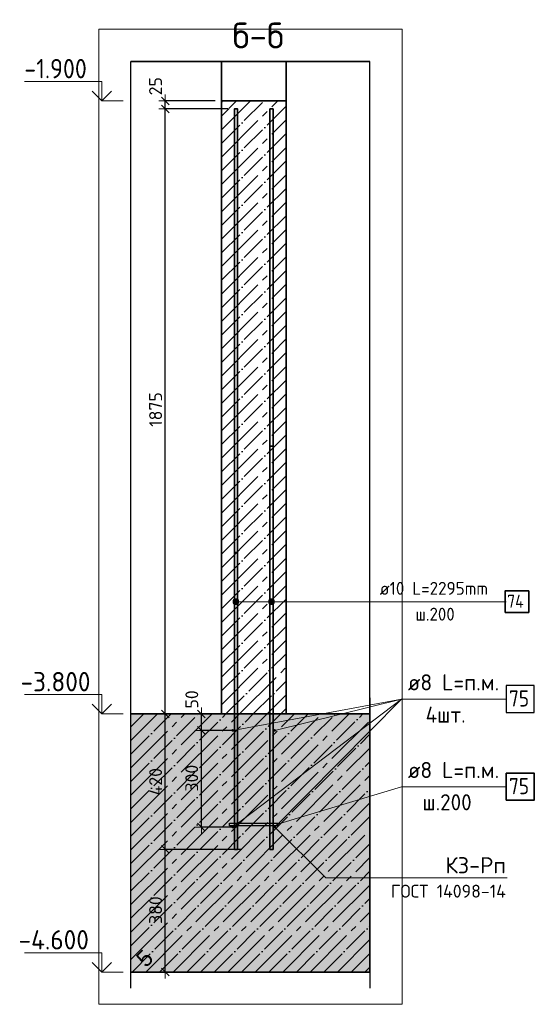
# Model space of a CAD drawing. Header units: millimetres. Extents: x -1001 to 124100, y -72947 to 40304.
# Tile 67 of 104: x 113141 to 114736, y -45642 to -42590. Entities that reach past the tile are written whole.
import ezdxf

# ---------------------------------------------------------------- set-up
doc = ezdxf.new("R2010")
doc.units = ezdxf.units.MM
doc.header["$PDMODE"] = 65
doc.linetypes.add('______11', pattern=[100, 80, -10, 0, -10])
doc.linetypes.add('______5', pattern=[220, 160, -20, 20, -20])
for name, color, linetype, lineweight in [('Standard', 7, 'Continuous', 25), ('Арм.стержн. Выпуски', 180, 'Continuous', 35), ('Арматурный каркас 01', 4, 'Continuous', 35), ('Высотная отметки_ общее', 7, 'Continuous', 13), ('Размерная линия_ общее', 7, 'Continuous', 13), ('Размерная линия_ общее_1', 7, 'Continuous', 13)]:
    doc.layers.add(name, color=color, linetype=linetype, lineweight=lineweight)
doc.styles.add('ARIAL', font='ARIAL.TTF')
doc.styles.add('ISOCPEUR', font='ISOCPEUR')
doc.dimstyles.new('DIMSTYLE_11', dxfattribs={"dimtxt": 40, "dimasz": 40, "dimexe": 0, "dimexo": 0, "dimgap": 20, "dimtad": 2, "dimdec": 0, "dimrnd": 5, "dimzin": 12, "dimdsep": 46, "dimtxsty": 'ISOCPEUR', "dimblk1": 'ALL_ML_STRICH', "dimblk2": 'ALL_ML_STRICH', "dimsah": 1, "dimcen": 0, "dimclrd": 7, "dimclre": 256, "dimclrt": 7, "dimadec": 0, "dimazin": 0, "dimtfac": 1, "dimtdec": 0, "dimtix": 1, "dimtmove": 2, "dimatfit": 3, "dimfxl": 0, "dimtvp": 1.2, "dimtzin": 0, "dimlwd": 0, "dimlwe": -3, "dimarcsym": 0})
doc.dimstyles.new('DIMSTYLE_9', dxfattribs={"dimtxt": 40, "dimasz": 40, "dimexe": 0, "dimexo": 0, "dimgap": 20, "dimtad": 2, "dimdec": 0, "dimrnd": 5, "dimzin": 12, "dimdsep": 46, "dimtxsty": 'ISOCPEUR', "dimblk1": 'ALL_ML_STRICH', "dimblk2": 'ALL_ML_STRICH', "dimsah": 1, "dimcen": 0, "dimclrd": 7, "dimclre": 256, "dimclrt": 7, "dimadec": 0, "dimazin": 0, "dimtfac": 1, "dimtdec": 0, "dimtix": 1, "dimtmove": 2, "dimatfit": 3, "dimfxl": 0, "dimtzin": 0, "dimlwd": 0, "dimlwe": -3, "dimarcsym": 0})

# ---------------------------------------------------------------- blocks, each defined once
blk = doc.blocks.new('ALL_ML_STRICH')
at = {"color": 0, "linetype": 'ByBlock', "lineweight": -2}
for p, q in [((-1, 0), (0.5, 0)), ((-0.3, -0.3), (0.3, 0.3)), ((0, -0.5), (0, 0.5))]:
    blk.add_line(p, q, dxfattribs=at)
blk = doc.blocks.new('*D226')
at = {"layer": 'DEFPOINTS', "color": 7, "linetype": 'Continuous', "lineweight": 13, "transparency": 33554687}
for p in [(113836.1, -44792.7), (113704.3, -45092.7), (113836.1, -45092.7)]:
    blk.add_point(p, dxfattribs=at)
at = {"layer": 'Размерная линия_ общее_1', "color": 253, "linetype": 'Continuous', "lineweight": -2, "true_color": 0xa0a0a0, "transparency": 33554687}
for p, q in [((113816.1, -44792.7), (113704.3, -44792.7)), ((113816.1, -45092.7), (113704.3, -45092.7))]:
    blk.add_line(p, q, dxfattribs=at)
at = {"layer": 'Размерная линия_ общее_1', "color": 7, "linetype": 'Continuous', "lineweight": -2, "transparency": 33554687}
blk.add_line((113704.3, -45092.7), (113704.3, -44792.7), dxfattribs=at)
at = {"layer": 'Размерная линия_ общее_1', "color": 7, "linetype": 'Continuous', "lineweight": 13, "transparency": 33554687, "xscale": 40, "yscale": 40, "zscale": 40}
for p, rotation in [((113704.3, -44792.7), 90), ((113704.3, -45092.7), 270)]:
    blk.add_blockref('ALL_ML_STRICH', p, dxfattribs=dict(at, rotation=rotation))
at = {"layer": 'Размерная линия_ общее_1', "color": 7, "linetype": 'Continuous', "lineweight": 13, "transparency": 33554687, "insert": (113674.3, -44940.7), "char_height": 40, "width": 120, "attachment_point": 5, "rotation": 90, "style": 'ISOCPEUR'}
blk.add_mtext('\\A1;{300}', dxfattribs=at)
blk = doc.blocks.new('*D227')
at = {"layer": 'DEFPOINTS', "color": 7, "linetype": 'Continuous', "lineweight": 13, "transparency": 33554687}
for p in [(113686.1, -44741.7), (113704.3, -44792.7), (113836.1, -44792.7)]:
    blk.add_point(p, dxfattribs=at)
at = {"layer": 'Размерная линия_ общее_1', "color": 253, "linetype": 'Continuous', "lineweight": -2, "true_color": 0xa0a0a0, "transparency": 33554687}
for p, q in [((113666.1, -44741.7), (113704.3, -44741.7)), ((113816.1, -44792.7), (113704.3, -44792.7))]:
    blk.add_line(p, q, dxfattribs=at)
at = {"layer": 'Размерная линия_ общее_1', "color": 7, "linetype": 'Continuous', "lineweight": -2, "transparency": 33554687}
blk.add_line((113704.3, -44792.7), (113704.3, -44741.7), dxfattribs=at)
at = {"layer": 'Размерная линия_ общее_1', "color": 7, "linetype": 'Continuous', "lineweight": 13, "transparency": 33554687, "xscale": 40, "yscale": 40, "zscale": 40}
for p, rotation in [((113704.3, -44741.7), 90), ((113704.3, -44792.7), 270)]:
    blk.add_blockref('ALL_ML_STRICH', p, dxfattribs=dict(at, rotation=rotation))
at = {"layer": 'Размерная линия_ общее_1', "color": 7, "linetype": 'Continuous', "lineweight": 13, "transparency": 33554687, "insert": (113674.6, -44696.7), "char_height": 40, "width": 80, "attachment_point": 5, "rotation": 90, "style": 'ISOCPEUR'}
blk.add_mtext('\\A1;{50}', dxfattribs=at)
blk = doc.blocks.new('COMPLEX_ELEVATIONDIM_4')
at = {"layer": 'Высотная отметки_ общее', "color": 7, "linetype": 'Continuous', "lineweight": 13, "transparency": 33554687}
for p, q in [((113395.9, -42781.7), (113155.9, -42781.7)), ((113395.9, -42841.7), (113395.9, -42781.7)), ((113395.9, -42841.7), (113365.9, -42811.7)), ((113395.9, -42841.7), (113425.9, -42811.7)), ((113395.9, -42841.7), (113395.9, -42841.7)), ((113395.9, -42841.7), (113395.9, -42841.7)), ((113395.9, -42841.7), (113462.1, -42841.7)), ((113395.9, -42841.7), (113395.9, -42841.7)), ((113395.9, -42841.7), (113395.9, -42841.7)), ((113395.9, -44681.7), (113155.9, -44681.7)), ((113395.9, -44741.7), (113395.9, -44681.7)), ((113395.9, -44741.7), (113365.9, -44711.7)), ((113395.9, -44741.7), (113425.9, -44711.7)), ((113395.9, -44741.7), (113395.9, -44741.7)), ((113395.9, -44741.7), (113395.9, -44741.7)), ((113395.9, -44741.7), (113462.1, -44741.7)), ((113395.9, -44741.7), (113395.9, -44741.7)), ((113395.9, -44741.7), (113395.9, -44741.7)), ((113395.9, -45481.7), (113155.9, -45481.7)), ((113395.9, -45541.7), (113395.9, -45481.7)), ((113395.9, -45541.7), (113365.9, -45511.7)), ((113395.9, -45541.7), (113425.9, -45511.7)), ((113395.9, -45541.7), (113395.9, -45541.7)), ((113395.9, -45541.7), (113395.9, -45541.7)), ((113395.9, -45541.7), (113462.1, -45541.7)), ((113395.9, -45541.7), (113395.9, -45541.7)), ((113395.9, -45541.7), (113395.9, -45541.7))]:
    blk.add_line(p, q, dxfattribs=at)
at = {"layer": 'Высотная отметки_ общее', "color": 7, "linetype": 'Continuous', "lineweight": 13, "transparency": 33554687, "char_height": 60, "attachment_point": 7, "style": 'ISOCPEUR'}
for s, insert, width in [('\\W0.90;-1.900', (113155.9, -42771.7), 242.825), ('\\W0.95;-3.800', (113143.9, -44671.7), 256.287), ('\\W0.95;-4.600', (113137.9, -45471.7), 262.337)]:
    blk.add_mtext(s, dxfattribs=dict(at, insert=insert, width=width))
blk = doc.blocks.new('*D248')
at = {"layer": 'DEFPOINTS', "color": 7, "linetype": 'Continuous', "lineweight": 13, "transparency": 33554687}
for p in [(113849.9, -45161.7), (113592.5, -45541.7), (113613.1, -45541.7)]:
    blk.add_point(p, dxfattribs=at)
at = {"layer": 'Размерная линия_ общее_1', "color": 253, "linetype": 'Continuous', "lineweight": -2, "true_color": 0xa0a0a0, "transparency": 33554687}
for p, q in [((113829.9, -45161.7), (113592.5, -45161.7)), ((113593.1, -45541.7), (113592.5, -45541.7))]:
    blk.add_line(p, q, dxfattribs=at)
at = {"layer": 'Размерная линия_ общее_1', "color": 7, "linetype": 'Continuous', "lineweight": -2, "transparency": 33554687}
blk.add_line((113592.5, -45541.7), (113592.5, -45161.7), dxfattribs=at)
at = {"layer": 'Размерная линия_ общее_1', "color": 7, "linetype": 'Continuous', "lineweight": 13, "transparency": 33554687, "xscale": 40, "yscale": 40, "zscale": 40}
for p, rotation in [((113592.5, -45161.7), 90), ((113592.5, -45541.7), 270)]:
    blk.add_blockref('ALL_ML_STRICH', p, dxfattribs=dict(at, rotation=rotation))
at = {"layer": 'Размерная линия_ общее_1', "color": 7, "linetype": 'Continuous', "lineweight": 13, "transparency": 33554687, "insert": (113562.5, -45349.7), "char_height": 40, "width": 120, "attachment_point": 5, "rotation": 90, "style": 'ISOCPEUR'}
blk.add_mtext('\\A1;{380}', dxfattribs=at)
blk = doc.blocks.new('*D249')
at = {"layer": 'DEFPOINTS', "color": 7, "linetype": 'Continuous', "lineweight": 13, "transparency": 33554687}
for p in [(113584.6, -44741.7), (113592.5, -45161.7), (113849.9, -45161.7)]:
    blk.add_point(p, dxfattribs=at)
at = {"layer": 'Размерная линия_ общее_1', "color": 253, "linetype": 'Continuous', "lineweight": -2, "true_color": 0xa0a0a0, "transparency": 33554687}
for p, q in [((113592.5, -44741.7), (113592.5, -44741.7)), ((113829.9, -45161.7), (113592.5, -45161.7))]:
    blk.add_line(p, q, dxfattribs=at)
at = {"layer": 'Размерная линия_ общее_1', "color": 7, "linetype": 'Continuous', "lineweight": -2, "transparency": 33554687}
blk.add_line((113592.5, -45161.7), (113592.5, -44741.7), dxfattribs=at)
at = {"layer": 'Размерная линия_ общее_1', "color": 7, "linetype": 'Continuous', "lineweight": 13, "transparency": 33554687, "xscale": 40, "yscale": 40, "zscale": 40}
for p, rotation in [((113592.5, -44741.7), 90), ((113592.5, -45161.7), 270)]:
    blk.add_blockref('ALL_ML_STRICH', p, dxfattribs=dict(at, rotation=rotation))
at = {"layer": 'Размерная линия_ общее_1', "color": 7, "linetype": 'Continuous', "lineweight": 13, "transparency": 33554687, "insert": (113562.5, -44951.7), "char_height": 40, "width": 120, "attachment_point": 5, "rotation": 90, "style": 'ISOCPEUR'}
blk.add_mtext('\\A1;{420}', dxfattribs=at)
blk = doc.blocks.new('*D250')
at = {"layer": 'DEFPOINTS', "color": 7, "linetype": 'Continuous', "lineweight": 13, "transparency": 33554687}
for p in [(113806.5, -42866.7), (113584.6, -44741.7), (113592.5, -44741.7)]:
    blk.add_point(p, dxfattribs=at)
at = {"layer": 'Размерная линия_ общее_1', "color": 253, "linetype": 'Continuous', "lineweight": -2, "true_color": 0xa0a0a0, "transparency": 33554687}
for p, q in [((113786.5, -42866.7), (113592.5, -42866.7)), ((113592.5, -44741.7), (113592.5, -44741.7))]:
    blk.add_line(p, q, dxfattribs=at)
at = {"layer": 'Размерная линия_ общее_1', "color": 7, "linetype": 'Continuous', "lineweight": -2, "transparency": 33554687}
blk.add_line((113592.5, -44741.7), (113592.5, -42866.7), dxfattribs=at)
at = {"layer": 'Размерная линия_ общее_1', "color": 7, "linetype": 'Continuous', "lineweight": 13, "transparency": 33554687, "xscale": 40, "yscale": 40, "zscale": 40}
for p, rotation in [((113592.5, -42866.7), 90), ((113592.5, -44741.7), 270)]:
    blk.add_blockref('ALL_ML_STRICH', p, dxfattribs=dict(at, rotation=rotation))
at = {"layer": 'Размерная линия_ общее_1', "color": 7, "linetype": 'Continuous', "lineweight": 13, "transparency": 33554687, "insert": (113562.5, -43798.2), "char_height": 40, "width": 160, "attachment_point": 5, "rotation": 90, "style": 'ISOCPEUR'}
blk.add_mtext('\\A1;{1875}', dxfattribs=at)
blk = doc.blocks.new('*D251')
at = {"layer": 'DEFPOINTS', "color": 7, "linetype": 'Continuous', "lineweight": 13, "transparency": 33554687}
for p in [(113766.5, -42841.7), (113592.5, -42866.7), (113806.5, -42866.7)]:
    blk.add_point(p, dxfattribs=at)
at = {"layer": 'Размерная линия_ общее_1', "color": 253, "linetype": 'Continuous', "lineweight": -2, "true_color": 0xa0a0a0, "transparency": 33554687}
for p, q in [((113746.5, -42841.7), (113592.5, -42841.7)), ((113786.5, -42866.7), (113592.5, -42866.7))]:
    blk.add_line(p, q, dxfattribs=at)
at = {"layer": 'Размерная линия_ общее_1', "color": 7, "linetype": 'Continuous', "lineweight": -2, "transparency": 33554687}
blk.add_line((113592.5, -42866.7), (113592.5, -42841.7), dxfattribs=at)
at = {"layer": 'Размерная линия_ общее_1', "color": 7, "linetype": 'Continuous', "lineweight": 13, "transparency": 33554687, "xscale": 40, "yscale": 40, "zscale": 40}
for p, rotation in [((113592.5, -42841.7), 90), ((113592.5, -42866.7), 270)]:
    blk.add_blockref('ALL_ML_STRICH', p, dxfattribs=dict(at, rotation=rotation))
at = {"layer": 'Размерная линия_ общее_1', "color": 7, "linetype": 'Continuous', "lineweight": 13, "transparency": 33554687, "insert": (113562.3, -42796.3), "char_height": 40, "width": 80, "attachment_point": 5, "rotation": 90, "style": 'ISOCPEUR'}
blk.add_mtext('\\A1;{25}', dxfattribs=at)

msp = doc.modelspace()

# ---------------------------------------------------------------- hatches: boundary and pattern name
at = {"layer": 'Арм.стержн. Выпуски', "linetype": 'Continuous', "lineweight": 13, "transparency": 33554687}
for points in [[(113803.7, -44398.3), (113803.7, -44389.3), (113802.5, -44393.8)], [(113807, -44401.6), (113807, -44386.1), (113803.7, -44389.3)], [(113807, -44401.6), (113803.7, -44389.3), (113803.7, -44398.3)], [(113811.5, -44402.8), (113811.5, -44384.8), (113807, -44386.1)], [(113811.5, -44402.8), (113807, -44386.1), (113807, -44401.6)], [(113816, -44401.6), (113816, -44386.1), (113811.5, -44384.8)], [(113816, -44401.6), (113811.5, -44384.8), (113811.5, -44402.8)], [(113819.2, -44398.3), (113819.2, -44389.3), (113816, -44386.1)], [(113819.2, -44398.3), (113816, -44386.1), (113816, -44401.6)], [(113819.2, -44389.3), (113819.2, -44398.3), (113820.5, -44393.8)], [(113913.7, -44398.3), (113913.7, -44389.3), (113912.5, -44393.8)], [(113917, -44401.6), (113917, -44386.1), (113913.7, -44389.3)], [(113917, -44401.6), (113913.7, -44389.3), (113913.7, -44398.3)], [(113921.5, -44402.8), (113921.5, -44384.8), (113917, -44386.1)], [(113921.5, -44402.8), (113917, -44386.1), (113917, -44401.6)], [(113926, -44401.6), (113926, -44386.1), (113921.5, -44384.8)], [(113926, -44401.6), (113921.5, -44384.8), (113921.5, -44402.8)], [(113929.2, -44398.3), (113929.2, -44389.3), (113926, -44386.1)], [(113929.2, -44398.3), (113926, -44386.1), (113926, -44401.6)], [(113929.2, -44389.3), (113929.2, -44398.3), (113930.5, -44393.8)]]:
    msp.add_hatch(color=7, dxfattribs=at).paths.add_polyline_path(points)
at = {"layer": 'Арматурный каркас 01', "linetype": 'Continuous', "lineweight": 50, "transparency": 33554687}
for points in [[(113805.5, -44792.7), (113805.2, -44791.1), (113804.3, -44789.8), (113803, -44789), (113801.5, -44788.7), (113799.9, -44789), (113798.6, -44789.8), (113797.8, -44791.1), (113797.5, -44792.7), (113797.8, -44794.2), (113798.6, -44795.5), (113799.9, -44796.4), (113801.5, -44796.7), (113803, -44796.4), (113804.3, -44795.5), (113805.2, -44794.2)], [(113935.5, -44792.7), (113935.2, -44791.1), (113934.3, -44789.8), (113933, -44789), (113931.5, -44788.7), (113929.9, -44789), (113928.6, -44789.8), (113927.8, -44791.1), (113927.5, -44792.7), (113927.8, -44794.2), (113928.6, -44795.5), (113929.9, -44796.4), (113931.5, -44796.7), (113933, -44796.4), (113934.3, -44795.5), (113935.2, -44794.2)], [(113805.5, -45092.7), (113805.2, -45091.1), (113804.3, -45089.8), (113803, -45089), (113801.5, -45088.7), (113799.9, -45089), (113798.6, -45089.8), (113797.8, -45091.1), (113797.5, -45092.7), (113797.8, -45094.2), (113798.6, -45095.5), (113799.9, -45096.4), (113801.5, -45096.7), (113803, -45096.4), (113804.3, -45095.5), (113805.2, -45094.2)], [(113935.5, -45092.7), (113935.2, -45091.1), (113934.3, -45089.8), (113933, -45089), (113931.5, -45088.7), (113929.9, -45089), (113928.6, -45089.8), (113927.8, -45091.1), (113927.5, -45092.7), (113927.8, -45094.2), (113928.6, -45095.5), (113929.9, -45096.4), (113931.5, -45096.7), (113933, -45096.4), (113934.3, -45095.5), (113935.2, -45094.2)]]:
    msp.add_hatch(color=40, dxfattribs=at).paths.add_polyline_path(points)
at = {"layer": 'Размерная линия_ общее', "linetype": 'Continuous', "lineweight": -3, "transparency": 33554687}
msp.add_hatch(color=7, dxfattribs=at).paths.add_polyline_path([(114226.2, -44741.7), (113486.2, -44741.7), (113486.2, -45541.7), (114226.2, -45541.7)])

# ---------------------------------------------------------------- linework, layer by layer
at = {"color": 7, "linetype": 'Continuous', "lineweight": 25, "transparency": 33554687}
msp.add_line((113716.5, -42719.9), (114016.5, -42719.9), dxfattribs=at)
at = {"color": 7, "linetype": 'Continuous', "lineweight": 35, "transparency": 33554687}
for p, q in [((113766.5, -42841.7), (113766.5, -42719.9)), ((113966.5, -42719.9), (113966.5, -42841.7)), ((113766.5, -42841.7), (113766.5, -44741.7)), ((113966.5, -42841.7), (113766.5, -42841.7)), ((113966.5, -44741.7), (113966.5, -42841.7)), ((113766.5, -44741.7), (113966.5, -44741.7))]:
    msp.add_line(p, q, dxfattribs=at)
at = {"color": 7, "linetype": '______11', "lineweight": -3, "transparency": 33554687}
for p, q in [((113766.5, -42973.6), (113898.4, -42841.7)), ((113766.5, -42888.7), (113813.5, -42841.7)), ((113766.5, -43058.4), (113966.5, -42858.4)), ((113766.5, -43143.3), (113966.5, -42943.3)), ((113766.5, -43228.1), (113966.5, -43028.1)), ((113766.5, -43313), (113966.5, -43113)), ((113766.5, -43397.8), (113966.5, -43197.8)), ((113766.5, -43482.7), (113966.5, -43282.7)), ((113766.5, -43567.6), (113966.5, -43367.6)), ((113766.5, -43652.4), (113966.5, -43452.4)), ((113766.5, -43737.3), (113966.5, -43537.3)), ((113766.5, -43822.1), (113966.5, -43622.1)), ((113766.5, -43907), (113966.5, -43707)), ((113766.5, -43991.8), (113966.5, -43791.8)), ((113766.5, -44076.7), (113966.5, -43876.7)), ((113766.5, -44161.5), (113966.5, -43961.5)), ((113766.5, -44246.4), (113966.5, -44046.4)), ((113766.5, -44331.2), (113966.5, -44131.2)), ((113766.5, -44416.1), (113966.5, -44216.1)), ((113766.5, -44500.9), (113966.5, -44300.9)), ((113766.5, -44585.8), (113966.5, -44385.8)), ((113766.5, -44670.6), (113966.5, -44470.6)), ((113780.3, -44741.7), (113966.5, -44555.5)), ((113865.1, -44741.7), (113966.5, -44640.3)), ((113950, -44741.7), (113966.5, -44725.2))]:
    msp.add_line(p, q, dxfattribs=at)
at = {"color": 7, "linetype": '______5', "lineweight": -3, "transparency": 33554687}
for p, q in [((113766.5, -43016), (113940.8, -42841.7)), ((113766.5, -42931.2), (113856, -42841.7)), ((113766.5, -42846.3), (113771.1, -42841.7)), ((113766.5, -43100.9), (113966.5, -42900.9)), ((113766.5, -43185.7), (113966.5, -42985.7)), ((113766.5, -43270.6), (113966.5, -43070.6)), ((113766.5, -43355.4), (113966.5, -43155.4)), ((113766.5, -43440.3), (113966.5, -43240.3)), ((113766.5, -43525.1), (113966.5, -43325.1)), ((113766.5, -43610), (113966.5, -43410)), ((113766.5, -43694.8), (113966.5, -43494.8)), ((113766.5, -43779.7), (113966.5, -43579.7)), ((113766.5, -43864.5), (113966.5, -43664.5)), ((113766.5, -43949.4), (113966.5, -43749.4)), ((113766.5, -44034.2), (113966.5, -43834.2)), ((113766.5, -44119.1), (113966.5, -43919.1)), ((113766.5, -44203.9), (113966.5, -44003.9)), ((113766.5, -44288.8), (113966.5, -44088.8)), ((113766.5, -44373.7), (113966.5, -44173.7)), ((113766.5, -44458.5), (113966.5, -44258.5)), ((113766.5, -44543.4), (113966.5, -44343.4)), ((113766.5, -44628.2), (113966.5, -44428.2)), ((113766.5, -44713.1), (113966.5, -44513.1)), ((113822.7, -44741.7), (113966.5, -44597.9)), ((113907.6, -44741.7), (113966.5, -44682.8))]:
    msp.add_line(p, q, dxfattribs=at)
at = {"layer": 'Standard', "color": 52, "linetype": 'Continuous', "lineweight": -3, "transparency": 33554687}
for p, q in [((113486.2, -45541.7), (113486.2, -42719.9)), ((113486.2, -45541.7), (113486.2, -42719.9)), ((114226.2, -42719.9), (113486.2, -42719.9)), ((113486.2, -42719.9), (114226.2, -42719.9)), ((114226.2, -45541.7), (114226.2, -42719.9)), ((114226.2, -45541.7), (114226.2, -42719.9)), ((114226.2, -45541.7), (113486.2, -45541.7)), ((113486.2, -45541.7), (114226.2, -45541.7))]:
    msp.add_line(p, q, dxfattribs=at)
at = {"layer": 'Standard', "color": 7, "linetype": 'Continuous', "lineweight": 13, "transparency": 33554687}
for points in [[(113386.2, -45641.7), (114326.2, -45641.7), (114326.2, -42619.9), (113386.2, -42619.9), (113386.2, -45641.7)], [(113931.5, -45092.7), (114089.5, -45249.5), (114651.5, -45249.5)]]:
    msp.add_lwpolyline(points, dxfattribs=at)
at = {"layer": 'Арм.стержн. Выпуски', "color": 7, "linetype": 'Continuous', "lineweight": 13, "transparency": 33554687}
for p, q in [((113802.5, -44393.8), (113802.5, -44393.8)), ((113811.5, -44384.8), (113811.5, -44384.8)), ((114240.9, -44393.8), (113811.5, -44393.8)), ((113820.5, -44393.8), (113820.5, -44393.8)), ((113912.5, -44393.8), (113912.5, -44393.8)), ((113921.5, -44384.8), (113921.5, -44384.8)), ((114240.9, -44393.8), (113921.5, -44393.8)), ((113930.5, -44393.8), (113930.5, -44393.8)), ((114240.9, -44393.8), (114648.9, -44393.8)), ((113811.5, -44402.8), (113811.5, -44402.8)), ((113921.5, -44402.8), (113921.5, -44402.8))]:
    msp.add_line(p, q, dxfattribs=at)
at = {"layer": 'Арм.стержн. Выпуски', "color": 4, "linetype": 'Continuous', "lineweight": 35, "transparency": 33554687}
for points in [[(113806.5, -45161.7), (113806.5, -42866.7), (113816.5, -42866.7), (113816.5, -45161.7), (113806.5, -45161.7)], [(113806.5, -45161.7), (113806.5, -42866.7), (113816.5, -42866.7), (113816.5, -45161.7), (113806.5, -45161.7)], [(113806.5, -45161.7), (113806.5, -42866.7), (113816.5, -42866.7), (113816.5, -45161.7), (113806.5, -45161.7)], [(113806.5, -45161.7), (113806.5, -42866.7), (113816.5, -42866.7), (113816.5, -45161.7), (113806.5, -45161.7)], [(113806.5, -45161.7), (113806.5, -42866.7), (113816.5, -42866.7), (113816.5, -45161.7), (113806.5, -45161.7)], [(113916.5, -45161.7), (113916.5, -42866.7), (113926.5, -42866.7), (113926.5, -45161.7), (113916.5, -45161.7)], [(113916.5, -45161.7), (113916.5, -42866.7), (113926.5, -42866.7), (113926.5, -45161.7), (113916.5, -45161.7)], [(113916.5, -45161.7), (113916.5, -42866.7), (113926.5, -42866.7), (113926.5, -45161.7), (113916.5, -45161.7)], [(113916.5, -45161.7), (113916.5, -42866.7), (113926.5, -42866.7), (113926.5, -45161.7), (113916.5, -45161.7)], [(113916.5, -45161.7), (113916.5, -42866.7), (113926.5, -42866.7), (113926.5, -45161.7), (113916.5, -45161.7)], [(113916.5, -45161.7), (113916.5, -43911.7), (113926.5, -43911.7), (113926.5, -45161.7), (113916.5, -45161.7)], [(113806.5, -45161.7), (113806.5, -44241.7), (113816.5, -44241.7), (113816.5, -45161.7), (113806.5, -45161.7)]]:
    msp.add_lwpolyline(points, dxfattribs=at)
at = {"layer": 'Арм.стержн. Выпуски', "color": 7, "linetype": 'Continuous', "lineweight": 35, "transparency": 33554687}
msp.add_lwpolyline([(114644.9, -44427.2), (114718.3, -44427.2), (114718.3, -44360.5), (114644.9, -44360.5), (114644.9, -44427.2)], dxfattribs=at)
at = {"layer": 'Арм.стержн. Выпуски', "color": 7, "linetype": 'Continuous', "lineweight": 13, "transparency": 33554687}
for centre in [(113811.5, -44393.8), (113921.5, -44393.8)]:
    msp.add_circle(centre, 9, dxfattribs=at)
at = {"layer": 'Арматурный каркас 01', "color": 7, "linetype": 'Continuous', "lineweight": 13, "transparency": 33554687}
for p, q in [((114323.9, -44695.5), (113801.5, -45092.7)), ((114323.9, -44695.5), (113801.5, -44792.7)), ((114323.9, -44695.5), (113931.5, -44792.7)), ((114323.9, -44695.5), (113931.5, -45092.7)), ((114323.9, -44695.5), (114648.9, -44695.5)), ((114323.9, -44967.2), (113937.5, -45084.7)), ((114323.9, -44967.2), (114648.9, -44967.2))]:
    msp.add_line(p, q, dxfattribs=at)
at = {"layer": 'Арматурный каркас 01', "color": 7, "linetype": 'Continuous', "lineweight": 25, "transparency": 33554687}
msp.add_lwpolyline([(114648.9, -44737.2), (114735.6, -44737.2), (114735.6, -44653.8), (114648.9, -44653.8), (114648.9, -44737.2)], dxfattribs=at)
at = {"layer": 'Арматурный каркас 01', "color": 7, "linetype": 'Continuous', "lineweight": 35, "transparency": 33554687}
msp.add_lwpolyline([(114648.9, -45008.8), (114735.6, -45008.8), (114735.6, -44925.5), (114648.9, -44925.5), (114648.9, -45008.8)], dxfattribs=at)
at = {"layer": 'Арматурный каркас 01', "color": 40, "linetype": 'Continuous', "lineweight": 25, "transparency": 33554687}
msp.add_lwpolyline([(113791.5, -45080.7), (113941.5, -45080.7), (113941.5, -45088.7), (113791.5, -45088.7), (113791.5, -45080.7)], dxfattribs=at)
msp.add_lwpolyline([(113791.5, -45080.7), (113941.5, -45080.7), (113941.5, -45088.7), (113791.5, -45088.7), (113791.5, -45080.7)], dxfattribs=at)
msp.add_lwpolyline([(113791.5, -45080.7), (113941.5, -45080.7), (113941.5, -45088.7), (113791.5, -45088.7), (113791.5, -45080.7)], dxfattribs=at)
msp.add_lwpolyline([(113791.5, -45080.7), (113941.5, -45080.7), (113941.5, -45088.7), (113791.5, -45088.7), (113791.5, -45080.7)], dxfattribs=at)
msp.add_lwpolyline([(113791.5, -45080.7), (113941.5, -45080.7), (113941.5, -45088.7), (113791.5, -45088.7), (113791.5, -45080.7)], dxfattribs=at)
at = {"layer": 'Размерная линия_ общее', "color": 7, "linetype": 'Continuous', "lineweight": 25, "transparency": 33554687}
for p, q in [((113486.2, -45591.7), (113486.2, -44691.7)), ((114226.2, -44691.7), (114226.2, -45591.7))]:
    msp.add_line(p, q, dxfattribs=at)
at = {"layer": 'Размерная линия_ общее', "color": 7, "linetype": '______11', "lineweight": -3, "transparency": 33554687}
for p, q in [((113486.2, -45460.1), (114204.6, -44741.7)), ((113486.2, -45375.2), (114119.7, -44741.7)), ((113486.2, -45290.4), (114034.9, -44741.7)), ((113486.2, -45205.5), (113950, -44741.7)), ((113486.2, -45120.7), (113865.1, -44741.7)), ((113486.2, -45035.8), (113780.3, -44741.7)), ((113486.2, -44951), (113695.4, -44741.7)), ((113486.2, -44866.1), (113610.6, -44741.7)), ((113486.2, -44781.3), (113525.7, -44741.7)), ((113489.4, -45541.7), (114226.2, -44804.9)), ((113574.3, -45541.7), (114226.2, -44889.8)), ((113659.1, -45541.7), (114226.2, -44974.6)), ((113744, -45541.7), (114226.2, -45059.5)), ((113828.8, -45541.7), (114226.2, -45144.3)), ((113913.7, -45541.7), (114226.2, -45229.2)), ((113998.5, -45541.7), (114226.2, -45314)), ((114083.4, -45541.7), (114226.2, -45398.9)), ((114168.2, -45541.7), (114226.2, -45483.8))]:
    msp.add_line(p, q, dxfattribs=at)
at = {"layer": 'Размерная линия_ общее', "color": 7, "linetype": '______5', "lineweight": -3, "transparency": 33554687}
for p, q in [((113486.2, -45417.7), (114162.1, -44741.7)), ((113486.2, -45332.8), (114077.3, -44741.7)), ((113486.2, -45247.9), (113992.4, -44741.7)), ((113486.2, -45163.1), (113907.6, -44741.7)), ((113486.2, -45078.2), (113822.7, -44741.7)), ((113486.2, -44993.4), (113737.9, -44741.7)), ((113486.2, -44908.5), (113653, -44741.7)), ((113486.2, -44823.7), (113568.2, -44741.7)), ((113486.2, -45502.5), (114226.2, -44762.5)), ((113531.8, -45541.7), (114226.2, -44847.4)), ((113616.7, -45541.7), (114226.2, -44932.2)), ((113701.5, -45541.7), (114226.2, -45017.1)), ((113786.4, -45541.7), (114226.2, -45101.9)), ((113871.2, -45541.7), (114226.2, -45186.8)), ((113956.1, -45541.7), (114226.2, -45271.6)), ((114041, -45541.7), (114226.2, -45356.5)), ((114125.8, -45541.7), (114226.2, -45441.3)), ((114210.7, -45541.7), (114226.2, -45526.2))]:
    msp.add_line(p, q, dxfattribs=at)
at = {"layer": 'Размерная линия_ общее', "color": 7, "linetype": 'Continuous', "lineweight": 35, "transparency": 33554687}
for p, q in [((113766.5, -44741.7), (113486.2, -44741.7)), ((113966.5, -44741.7), (113766.5, -44741.7)), ((114226.2, -44741.7), (113966.5, -44741.7)), ((113486.2, -45541.7), (114226.2, -45541.7))]:
    msp.add_line(p, q, dxfattribs=at)

# ---------------------------------------------------------------- block references
at = {"layer": 'Высотная отметки_ общее', "color": 7, "linetype": 'Continuous', "lineweight": 13, "transparency": 33554687}
msp.add_blockref('COMPLEX_ELEVATIONDIM_4', (0, 0), dxfattribs=at)

# ---------------------------------------------------------------- texts
at = {"layer": 'Standard', "color": 7, "linetype": 'Continuous', "lineweight": 13, "transparency": 33554687, "insert": (113960.2, -42639.2), "char_height": 80, "width": 204.522, "attachment_point": 6, "style": 'ISOCPEUR'}
msp.add_mtext('\\A1;{\\fISOCPEUR|i0|b0;\\H80.000000;\\W1.000000;\\C7;б-б}\\P', dxfattribs=at)
at = {"layer": 'Standard', "color": 7, "linetype": 'Continuous', "lineweight": 13, "transparency": 33554687, "insert": (114647.5, -45185.7), "char_height": 50, "width": 444.627, "attachment_point": 3, "line_spacing_factor": 1.024096, "style": 'ARIAL'}
msp.add_mtext('\\A1;{\\fISOCPEUR|i0|b0;\\H50.000000;\\W1.000000;\\C7;К3-Рп}\\P{\\fISOCPEUR|i0|b0;\\H40.000000;\\W1.000000;\\C7;ГОСТ 14098-14}\\P', dxfattribs=at)
at = {"layer": 'Standard', "color": 7, "linetype": 'Continuous', "lineweight": 13, "transparency": 33554687, "insert": (113528.6, -45499.2), "char_height": 50, "width": 63.924, "attachment_point": 5, "rotation": 45, "style": 'ARIAL'}
msp.add_mtext('\\W0.99;5', dxfattribs=at)
at = {"layer": 'Арм.стержн. Выпуски', "color": 7, "linetype": 'Continuous', "lineweight": 25, "transparency": 33554687, "char_height": 40, "attachment_point": 7, "style": 'ISOCPEUR'}
for s, insert, width in [('\\W0.96;ø10 L=2295mm ', (114256.9, -44372.5), 391.004), ('\\W0.88;74', (114651.6, -44412.5), 77.599), ('\\W0.95;ш.200 ', (114366.9, -44452.5), 174.933)]:
    msp.add_mtext(s, dxfattribs=dict(at, insert=insert, width=width))
at = {"layer": 'Арматурный каркас 01', "color": 7, "linetype": 'Continuous', "lineweight": 25, "transparency": 33554687, "char_height": 50, "attachment_point": 7, "style": 'ISOCPEUR'}
for s, insert, width in [('\\W0.97;ø8 L=п.м.', (114343.9, -44668.8), 308.971), ('\\W0.87;75', (114657.3, -44718.8), 91.802), ('\\W0.95;4шт. ', (114398.9, -44768.8), 198.596), ('\\W0.97;ø8 L=п.м.', (114343.9, -44940.5), 308.971), ('\\W0.87;75', (114657.3, -44990.5), 91.802), ('\\W0.95;ш.200 ', (114388.9, -45040.5), 218.666)]:
    msp.add_mtext(s, dxfattribs=dict(at, insert=insert, width=width))

# ---------------------------------------------------------------- dimensions: what is measured, and where the dimension line sits
at = {"layer": 'Размерная линия_ общее_1', "color": 7, "linetype": 'Continuous', "lineweight": 13, "transparency": 33554687}
for base, p1, p2, dimstyle, picture, middle in [((113592.5, -42841.7), (113786.5, -42866.7), (113746.5, -42841.7), 'DIMSTYLE_11', '*D251', (113562.3, -42796.3)), ((113592.5, -42866.7), (113592.5, -44741.7), (113786.5, -42866.7), 'DIMSTYLE_9', '*D250', (113562.5, -43798.2)), ((113704.3, -44741.7), (113816.1, -44792.7), (113666.1, -44741.7), 'DIMSTYLE_11', '*D227', (113674.6, -44696.7)), ((113592.5, -44741.7), (113829.9, -45161.7), (113592.5, -44741.7), 'DIMSTYLE_9', '*D249', (113562.5, -44951.7)), ((113704.3, -44792.7), (113816.1, -45092.7), (113816.1, -44792.7), 'DIMSTYLE_9', '*D226', (113674.3, -44940.7)), ((113592.5, -45161.7), (113593.1, -45541.7), (113829.9, -45161.7), 'DIMSTYLE_9', '*D248', (113562.5, -45349.7))]:
    dim = msp.add_linear_dim(base=base, p1=p1, p2=p2, angle=90, dimstyle=dimstyle, override={"dimpost": '<>', "dimclrd": 7, "dimclre": 253, "dimclrt": 7, "dimlwd": 0, "dimlwe": 65533}, dxfattribs=at)
    dim.commit()
    dim.dimension.update_dxf_attribs({"geometry": picture, "text_midpoint": middle, "dimtype": 160})

doc.saveas('drawing.dxf')
